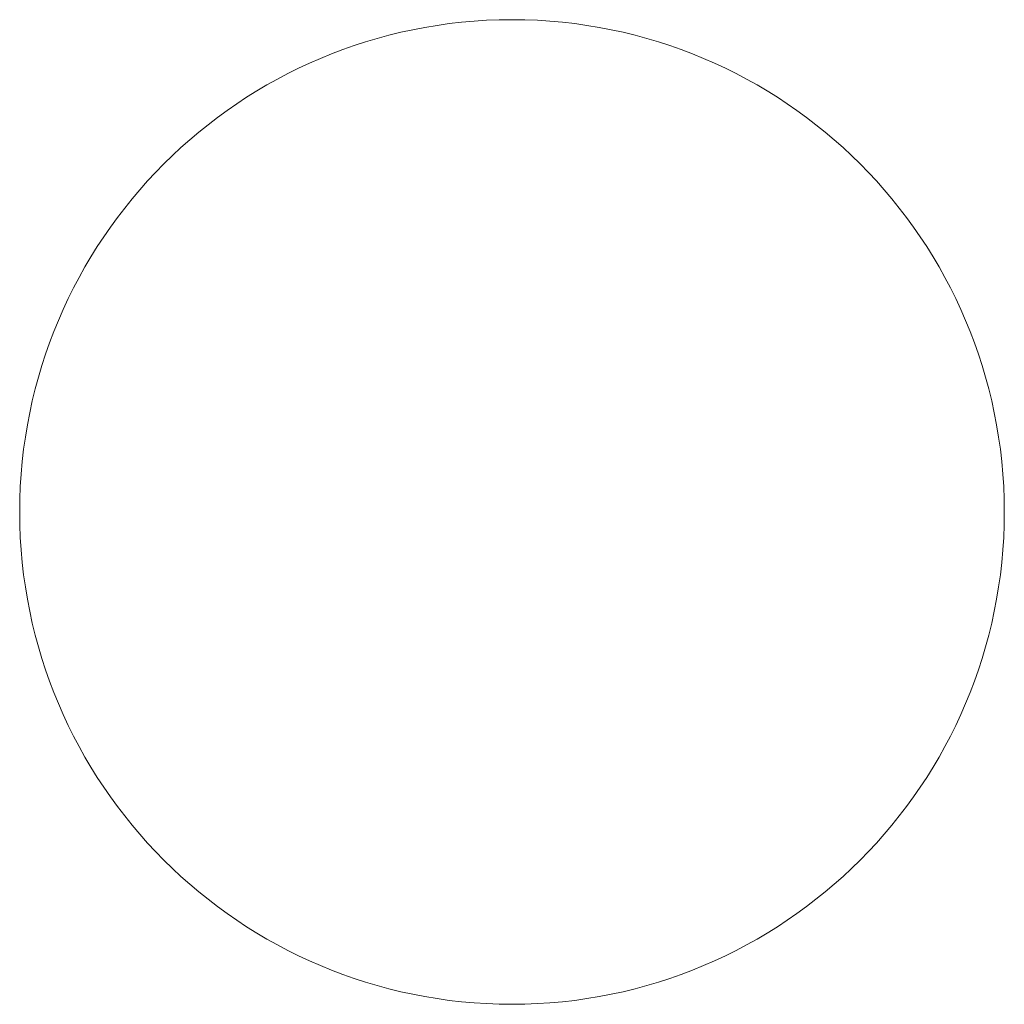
# Model space of a CAD drawing. Header units: metres. Extents: x -0.0008 to 0.0008, y -0.0008 to 0.0008.
import ezdxf

# ---------------------------------------------------------------- set-up
doc = ezdxf.new("R2010")
doc.units = ezdxf.units.M
doc.header["$MEASUREMENT"] = 0
doc.layers.add('LTG_Kabel_Kabelschacht_Querprofil_am_KS_größer_DN99_bis_DN149', color=251, linetype='Continuous', lineweight=5)

msp = doc.modelspace()

# ---------------------------------------------------------------- linework, layer by layer
at = {"layer": 'LTG_Kabel_Kabelschacht_Querprofil_am_KS_größer_DN99_bis_DN149'}
msp.add_circle((0, 0), 0.0008, dxfattribs=at)

doc.saveas('drawing.dxf')
